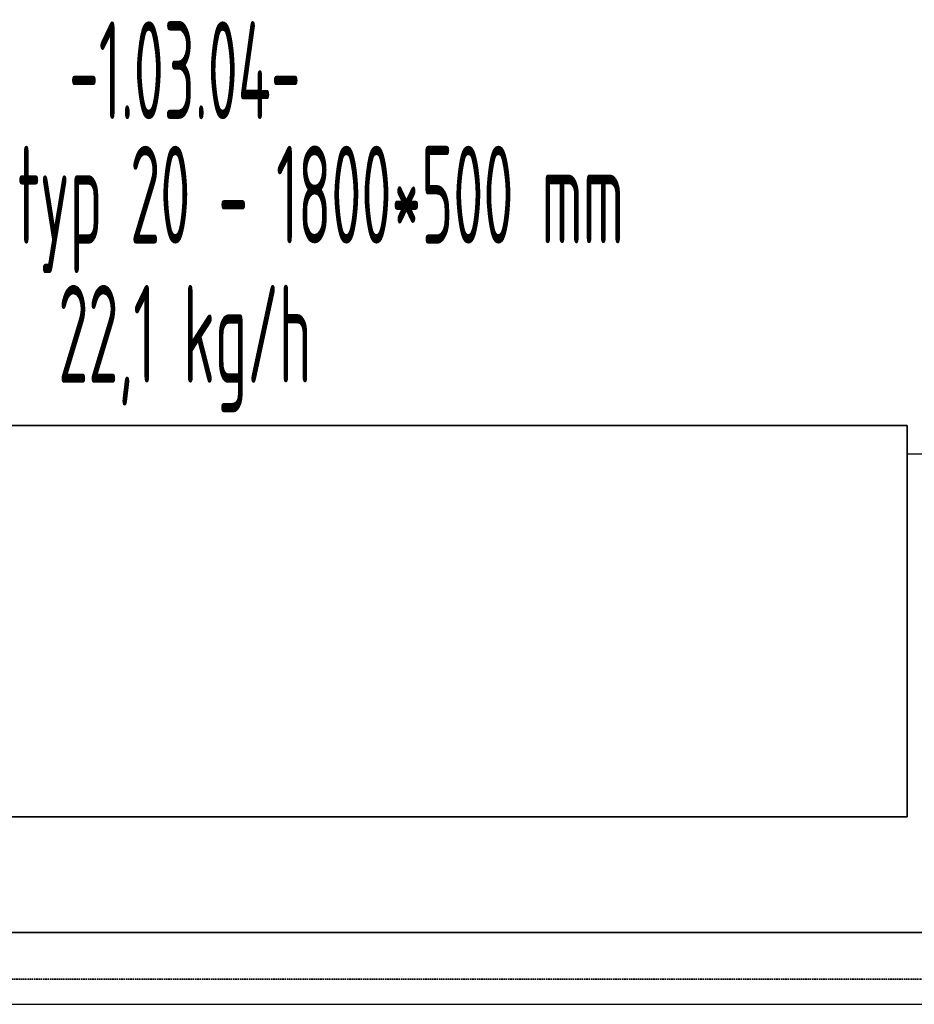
# Model space of a CAD drawing. Header units: millimetres. Extents: x -727 to 69715, y -15705 to 98123.
# Tile 222 of 256: x 49311 to 50454, y -15705 to -14446. Entities that reach past the tile are written whole.
import ezdxf
from ezdxf.enums import TextEntityAlignment as Align

# ---------------------------------------------------------------- set-up
doc = ezdxf.new("R2010")
doc.units = ezdxf.units.MM
doc.linetypes.add('VERDECKT', pattern=[9.525, 6.35, -3.175])
for name, color, linetype, lineweight in [('JS_VYT_POPIS - OBECNĚ', 7, 'Continuous', 5), ('UT_POTRUBI - PŘÍVOD', 1, 'Continuous', 35), ('UT_SCHÉMA_SYMBOLY', 7, 'Continuous', 25), ('UT_SCHÉMA_ZPÁTEČKA', 172, 'VERDECKT', 35), ('UT_ZAŘÍZENÍ - OT', 3, 'Continuous', 35)]:
    doc.layers.add(name, color=color, linetype=linetype, lineweight=lineweight)
doc.styles.add('VZT_POPIS', font='isocp.shx', dxfattribs={"width": 0.6, "height": 125})

msp = doc.modelspace()

# ---------------------------------------------------------------- linework, layer by layer
msp.add_line((-727.4, -15704.7), (68024.3, -15704.7))
at = {"layer": 'UT_POTRUBI - PŘÍVOD'}
msp.add_line((54081.9, -15612.8), (47221.5, -15612.8), dxfattribs=at)
at = {"layer": 'UT_SCHÉMA_SYMBOLY'}
msp.add_line((50526.8, -15001.4), (50444.9, -15001.4), dxfattribs=at)
at = {"layer": 'UT_SCHÉMA_ZPÁTEČKA', "ltscale": 0.3}
msp.add_line((54194.4, -15672.7), (47154.4, -15672.7), dxfattribs=at)
at = {"layer": 'UT_ZAŘÍZENÍ - OT', "linetype": 'Continuous'}
for p, q in [((50444.9, -14964.9), (48644.9, -14964.9)), ((50444.9, -15464.9), (50444.9, -14964.9)), ((48644.9, -15464.9), (50444.9, -15464.9))]:
    msp.add_line(p, q, dxfattribs=at)

# ---------------------------------------------------------------- texts
at = {"layer": 'JS_VYT_POPIS - OBECNĚ', "style": 'VZT_POPIS', "width": 0.5}
for s, p in [('-1.03.04-', (49521.7, -14510.8)), ('D-OT VK typ 20 - 1800*500 mm', (49521.7, -14669.8)), ('22,1 kg/h', (49521.7, -14847.7))]:
    msp.add_text(s, height=125, dxfattribs=at).set_placement(p, align=Align.MIDDLE_CENTER)

doc.saveas('drawing.dxf')
